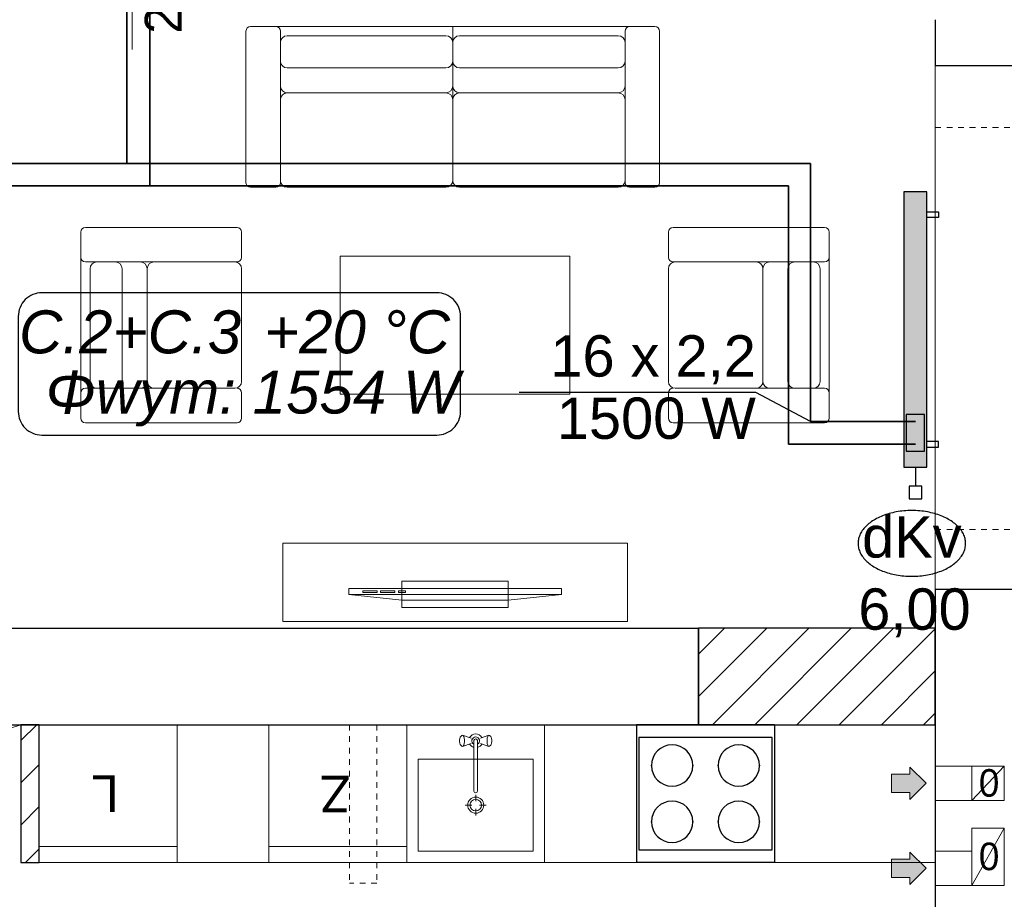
# Model space of a CAD drawing. Extents: x -220425 to -93252, y -20065 to 80294.
# Tile 32 of 103: x -167827 to -163542, y -4705 to -875. Entities that reach past the tile are written whole.
import ezdxf
from ezdxf.lldxf.tags import DXFTag

# ---------------------------------------------------------------- set-up
doc = ezdxf.new("R2010")
doc.units = 0
doc.header["$MEASUREMENT"] = 0
doc.set_wipeout_variables(frame=1)
doc.linetypes.add('Hidden Line', pattern=[50, 25, -25])
for name, color, linetype in [('#kan_san-op', 34, 'Continuous'), ('IS_Opisy_działek_Therm', 252, 'SOLID'), ('IS_Text_Armatury_Therm', 7, 'Continuous'), ('IS_Text_Konstrukcji', 7, 'Continuous')]:
    doc.layers.add(name, color=color, linetype=linetype)
for name, color, linetype, lineweight, true_color in [('Arch drzwi_Nr_Pióra__4', 7, 'Continuous', 9, 0x029e21), ('Arch okna_Nr_Pióra__4', 7, 'Continuous', 9, 0x029e21), ('Arch wyposarzenie_Nr_Pióra__9', 7, 'Continuous', 13, 0x3dad99), ('Arch wyposazenie_Nr_Pióra__9', 7, 'Continuous', 13, 0x3dad99)]:
    doc.layers.add(name, color=color, linetype=linetype, lineweight=lineweight, true_color=true_color)
for name, color, linetype, lineweight in [('Arch kominy_Nr_Pióra__1', 7, 'Continuous', 25), ('Arch kominy_Nr_Pióra__10', 134, 'Continuous', 18), ('Arch kominy_Nr_Pióra__21', 7, 'Continuous', 9), ('Arch wyposazenie_Nr_Pióra__100', 2, 'Continuous', 25), ('Arch ściany nośne_Nr_Pióra__21', 7, 'Continuous', 9), ('Arch ściany nośne_Nr_Pióra__27', 7, 'Continuous', 30), ('INWENT.ŚCIANY_Nr_Pióra__1', 7, 'Continuous', 25), ('INWENT.ŚCIANY_Nr_Pióra__101', 8, 'Continuous', 13), ('IS_Powrót', 5, 'DASH', 35), ('IS_Zasilanie', 1, 'SOLID', 35), ('Istniejące kominy_Nr_Pióra__5', 7, 'Continuous', 13), ('PODKŁAD', 252, 'Continuous', 35)]:
    doc.layers.add(name, color=color, linetype=linetype, lineweight=lineweight)
for name, color, linetype, true_color in [('IS_Armatura_podłączeniowa_grz._dolnozas.', 7, 'SOLID', 0x000000), ('IS_Armatura_Therm', 7, 'SOLID', 0x000000), ('IS_Grafika', 7, 'SOLID', 0x000000), ('IS_Grzejniki_Plan_rzut', 7, 'SOLID', 0x000000)]:
    doc.layers.add(name, color=color, linetype=linetype, true_color=true_color)
doc.styles.add('GENERATED_STYLE_6', font='txt')
doc.styles.get("Standard").update_dxf_attribs({"font": 'txt', "bigfont": 'BIGFONT.SHX'})
tags = doc.linetypes.add('DASH', pattern=[15, 10, -5]).pattern_tags.tags
tags[6:7] = [DXFTag(74, 4), DXFTag(75, 0), DXFTag(340, '0'), DXFTag(46, 0.0), DXFTag(50, 0.0), DXFTag(44, 0.0), DXFTag(45, 0.0)]
tags[4:5] = [DXFTag(74, 4), DXFTag(75, 0), DXFTag(340, '0'), DXFTag(46, 0.0), DXFTag(50, 0.0), DXFTag(44, 0.0), DXFTag(45, 0.0)]
tags = doc.linetypes.add('SOLID', pattern=[10, 10, 0]).pattern_tags.tags
tags[6:7] = [DXFTag(74, 4), DXFTag(75, 0), DXFTag(340, '0'), DXFTag(46, 0.0), DXFTag(50, 0.0), DXFTag(44, 0.0), DXFTag(45, 0.0)]
tags[4:5] = [DXFTag(74, 4), DXFTag(75, 0), DXFTag(340, '0'), DXFTag(46, 0.0), DXFTag(50, 0.0), DXFTag(44, 0.0), DXFTag(45, 0.0)]
pattern_1 = [(45, (0, 0), (-91.92388, 91.92388), [])]

# ---------------------------------------------------------------- blocks, each defined once
blk = doc.blocks.new('parter')
at = {"layer": 'Arch ściany nośne_Nr_Pióra__21', "linetype": 'Continuous'}
h = blk.add_hatch(dxfattribs=at)
h.set_pattern_fill('Common_Brick', color=252, style=0, pattern_type=2)
h.set_pattern_definition(pattern_1)
h.paths.add_polyline_path([(-164872.4, -3945.1), (-163842.4, -3945.1), (-163842.4, -3525.1), (-164872.4, -3525.1)], flags=0)
h = blk.add_hatch(dxfattribs=at)
h.set_pattern_fill('Common_Brick', color=252, style=0, pattern_type=2)
h.set_pattern_definition(pattern_1)
h.paths.add_polyline_path([(-167742.4, -4545.1), (-167742.4, -3945.1), (-167822.4, -3945.1), (-167822.4, -4545.1)], flags=0)
at = {"layer": 'Arch kominy_Nr_Pióra__1', "color": 252, "linetype": 'Continuous'}
for points in [[(-163952.4, -4270.1), (-163952.4, -4130.1), (-163882.4, -4200.1)], [(-163952.4, -4240.1), (-164032.4, -4160.1), (-163952.4, -4160.1)], [(-164032.4, -4240.1), (-164032.4, -4160.1), (-163952.4, -4240.1)], [(-163952.4, -4610.1), (-164032.4, -4530.1), (-163952.4, -4530.1)], [(-164032.4, -4610.1), (-164032.4, -4530.1), (-163952.4, -4610.1)], [(-163952.4, -4640.1), (-163952.4, -4500.1), (-163882.4, -4570.1)]]:
    blk.add_solid(points, dxfattribs=at)
at = {"layer": 'Arch kominy_Nr_Pióra__21', "color": 252, "linetype": 'Continuous'}
for p, q in [((-163952.4, -4130.1), (-163882.4, -4200.1)), ((-163952.4, -4160.1), (-163952.4, -4130.1)), ((-163682.4, -4125.1), (-163842.4, -4125.1)), ((-163842.4, -4125.1), (-163842.4, -4275.1)), ((-164032.4, -4160.1), (-163952.4, -4160.1)), ((-164032.4, -4160.1), (-164032.4, -4240.1)), ((-164032.4, -4240.1), (-163952.4, -4240.1)), ((-163882.4, -4200.1), (-163952.4, -4270.1)), ((-163952.4, -4240.1), (-163952.4, -4270.1)), ((-163682.4, -4275.1), (-163842.4, -4275.1)), ((-163682.4, -4495.1), (-163842.4, -4495.1)), ((-163842.4, -4495.1), (-163842.4, -4645.1)), ((-164032.4, -4530.1), (-163952.4, -4530.1)), ((-164032.4, -4530.1), (-164032.4, -4610.1)), ((-163952.4, -4500.1), (-163882.4, -4570.1)), ((-163952.4, -4530.1), (-163952.4, -4500.1)), ((-163882.4, -4570.1), (-163952.4, -4640.1)), ((-164032.4, -4610.1), (-163952.4, -4610.1)), ((-163952.4, -4610.1), (-163952.4, -4640.1)), ((-163682.4, -4645.1), (-163842.4, -4645.1))]:
    blk.add_line(p, q, dxfattribs=at)
at = {"layer": 'Arch okna_Nr_Pióra__4', "color": 252, "linetype": 'Continuous'}
for p, q in [((-167337.4, -455.1), (-167337.4, -1005.1)), ((-163842.4, -1075.1), (-163842.4, -3355.1))]:
    blk.add_line(p, q, dxfattribs=at)
at = {"layer": 'Arch wyposarzenie_Nr_Pióra__9', "color": 252, "linetype": 'Continuous'}
for p, q in [((-165911.5, -4005.1), (-165912.3, -4011.7)), ((-165912.3, -4011.7), (-165912.3, -4018.6)), ((-165912.3, -4018.6), (-165911.5, -4025.1)), ((-165910, -3999.8), (-165911.5, -4005.1)), ((-165911.5, -4025.1), (-165910, -4030.5)), ((-165907.9, -3996.4), (-165910, -3999.8)), ((-165902.8, -3992.6), (-165907.9, -3996.4)), ((-165900, -3991.1), (-165902.8, -3992.6)), ((-165862.5, -4003.1), (-165900, -3991.1)), ((-165897.2, -3992.6), (-165900, -3991.1)), ((-165862.5, -4027.2), (-165900, -4039.1)), ((-165894.7, -3996.8), (-165897.2, -3992.6)), ((-165892.9, -4003.1), (-165894.7, -3996.8)), ((-165894.7, -4033.5), (-165892.9, -4027.1)), ((-165891.9, -4011), (-165892.9, -4003.1)), ((-165892.9, -4027.1), (-165891.9, -4019.3)), ((-165891.9, -4019.3), (-165891.9, -4011)), ((-165850.3, -4013.8), (-165850.3, -4234)), ((-165834.5, -4234), (-165834.5, -4013.8)), ((-165822.3, -4003.1), (-165784.8, -3991.1)), ((-165822.3, -4027.2), (-165784.8, -4039.1)), ((-165791.9, -4003.1), (-165792.9, -4011)), ((-165792.9, -4011), (-165792.9, -4019.3)), ((-165792.9, -4019.3), (-165791.9, -4027.1)), ((-165790.1, -3996.8), (-165791.9, -4003.1)), ((-165791.9, -4027.1), (-165790.1, -4033.5)), ((-165787.6, -3992.6), (-165790.1, -3996.8)), ((-165784.8, -3991.1), (-165787.6, -3992.6)), ((-165782, -3992.6), (-165784.8, -3991.1)), ((-165782, -3992.6), (-165776.8, -3996.4)), ((-165774.8, -3999.8), (-165776.8, -3996.4)), ((-165773.2, -4005.1), (-165774.8, -3999.8)), ((-165774.8, -4030.5), (-165773.2, -4025.1)), ((-165772.4, -4011.7), (-165773.2, -4005.1)), ((-165773.2, -4025.1), (-165772.4, -4018.6)), ((-165772.4, -4018.6), (-165772.4, -4011.7)), ((-165910, -4030.5), (-165907.9, -4033.9)), ((-165902.8, -4037.7), (-165907.9, -4033.9)), ((-165902.8, -4037.7), (-165900, -4039.1)), ((-165900, -4039.1), (-165897.2, -4037.7)), ((-165897.2, -4037.7), (-165894.7, -4033.5)), ((-165790.1, -4033.5), (-165787.6, -4037.7)), ((-165787.6, -4037.7), (-165784.8, -4039.1)), ((-165784.8, -4039.1), (-165782, -4037.7)), ((-165782, -4037.7), (-165776.8, -4033.9)), ((-165776.8, -4033.9), (-165774.8, -4030.5)), ((-165842.4, -4278.5), (-165842.4, -4249.7)), ((-165859.1, -4295.1), (-165887.9, -4295.1)), ((-165842.4, -4340.6), (-165842.4, -4311.8)), ((-165796.9, -4295.1), (-165825.7, -4295.1))]:
    blk.add_line(p, q, dxfattribs=at)
for radius in [35, 25]:
    blk.add_circle((-165842.4, -4295.1), radius, dxfattribs=at)
for centre, radius, start, end in [((-165842.4, -4015.1), 30, 27.9765, 152.0235), ((-165842.4, -4015.1), 16.8, 298.0549, 241.9451), ((-165842.4, -4015.1), 8, 10, 170), ((-165842.4, -4015.1), 30, 207.9765, 254.7747), ((-165842.4, -4015.1), 30, 285.2253, 332.0235), ((-165842.4, -4234), 7.88, 180, 0)]:
    blk.add_arc(centre, radius, start, end, dxfattribs=at)
at = {"layer": 'Arch wyposazenie_Nr_Pióra__100', "color": 252, "linetype": 'Continuous'}
for p, q in [((-165142.4, -3945.1), (-165142.4, -4545.1)), ((-164542.4, -3945.1), (-165142.4, -3945.1)), ((-164542.4, -3945.1), (-164542.4, -4545.1)), ((-165132.4, -4000.1), (-165132.4, -4490.1)), ((-164552.4, -4000.1), (-165132.4, -4000.1)), ((-164552.4, -4490.1), (-164552.4, -4000.1)), ((-165132.4, -4490.1), (-164552.4, -4490.1)), ((-164542.4, -4545.1), (-165142.4, -4545.1))]:
    blk.add_line(p, q, dxfattribs=at)
for centre, start, end in [((-164987.4, -4122.6), 0, 180), ((-164697.4, -4122.6), 0, 180), ((-164987.4, -4122.6), 180, 0), ((-164697.4, -4122.6), 180, 0), ((-164987.4, -4367.6), 0, 180), ((-164697.4, -4367.6), 0, 180), ((-164987.4, -4367.6), 180, 0), ((-164697.4, -4367.6), 180, 0)]:
    blk.add_arc(centre, 90, start, end, dxfattribs=at)
for p in [(-165077.4, -4122.6), (-164897.4, -4122.6), (-164787.4, -4122.6), (-164607.4, -4122.6), (-165077.4, -4367.6), (-164897.4, -4367.6), (-164787.4, -4367.6), (-164607.4, -4367.6)]:
    blk.add_point(p, dxfattribs=at)
at = {"layer": 'Arch wyposazenie_Nr_Pióra__9', "color": 252, "linetype": 'Continuous'}
for p, q in [((-166842.4, -1585.1), (-166842.4, -925.1)), ((-166822.4, -905.1), (-166712.4, -905.1)), ((-166712.4, -905.1), (-165942.4, -905.1)), ((-166692.4, -925.1), (-166692.4, -1585.1)), ((-165942.4, -905.1), (-165942.4, -975.1)), ((-165172.4, -905.1), (-165942.4, -905.1)), ((-165942.4, -905.1), (-165942.4, -975.1)), ((-165192.4, -925.1), (-165192.4, -1585.1)), ((-165062.4, -905.1), (-165172.4, -905.1)), ((-165042.4, -1585.1), (-165042.4, -925.1)), ((-166692.4, -975.1), (-166692.4, -1163.8)), ((-165972.4, -945.1), (-166662.4, -945.1)), ((-165942.4, -1163.8), (-165942.4, -975.1)), ((-165942.4, -1163.8), (-165942.4, -975.1)), ((-165912.4, -945.1), (-165222.4, -945.1)), ((-165192.4, -975.1), (-165192.4, -1163.8)), ((-166662.4, -1085.1), (-165972.4, -1085.1)), ((-165222.4, -1085.1), (-165912.4, -1085.1)), ((-166662.4, -1193.8), (-165972.4, -1193.8)), ((-166662.4, -1193.8), (-165972.4, -1193.8)), ((-165942.4, -1163.8), (-165942.4, -1223.8)), ((-165942.4, -1163.8), (-165942.4, -1223.8)), ((-165222.4, -1193.8), (-165912.4, -1193.8)), ((-165222.4, -1193.8), (-165912.4, -1193.8)), ((-166692.4, -1575.1), (-166692.4, -1223.8)), ((-165942.4, -1223.8), (-165942.4, -1575.1)), ((-165942.4, -1223.8), (-165942.4, -1575.1)), ((-165192.4, -1575.1), (-165192.4, -1223.8)), ((-166712.4, -1605.1), (-166822.4, -1605.1)), ((-165972.4, -1605.1), (-166662.4, -1605.1)), ((-165912.4, -1605.1), (-165222.4, -1605.1)), ((-165172.4, -1605.1), (-165062.4, -1605.1)), ((-166881.2, -1780.1), (-167541.2, -1780.1)), ((-164983.6, -1780.1), (-164323.6, -1780.1)), ((-167561.2, -1800.1), (-167561.2, -1910.1)), ((-166861.2, -1910.1), (-166861.2, -1800.1)), ((-165003.6, -1910.1), (-165003.6, -1800.1)), ((-164303.6, -1800.1), (-164303.6, -1910.1)), ((-167561.2, -1910.1), (-167561.2, -2500.1)), ((-166432.4, -1905.1), (-166432.4, -2505.1)), ((-165432.4, -1905.1), (-166432.4, -1905.1)), ((-165432.4, -2505.1), (-165432.4, -1905.1)), ((-164303.6, -1910.1), (-164303.6, -2500.1)), ((-167541.2, -1930.1), (-166881.2, -1930.1)), ((-167521.2, -2450.1), (-167521.2, -1960.1)), ((-167491.2, -1930.1), (-167302.5, -1930.1)), ((-167381.2, -1960.1), (-167381.2, -2450.1)), ((-167272.5, -1960.1), (-167272.5, -2450.1)), ((-167272.5, -1960.1), (-167272.5, -2450.1)), ((-166891.2, -1930.1), (-167242.5, -1930.1)), ((-166861.2, -2450.1), (-166861.2, -1960.1)), ((-165003.6, -2450.1), (-165003.6, -1960.1)), ((-164323.6, -1930.1), (-164983.6, -1930.1)), ((-164973.6, -1930.1), (-164622.2, -1930.1)), ((-164592.2, -1960.1), (-164592.2, -2450.1)), ((-164592.2, -1960.1), (-164592.2, -2450.1)), ((-164373.6, -1930.1), (-164562.2, -1930.1)), ((-164483.6, -1960.1), (-164483.6, -2450.1)), ((-164343.6, -2450.1), (-164343.6, -1960.1)), ((-167541.2, -2480.1), (-167491.2, -2480.1)), ((-167302.5, -2480.1), (-167491.2, -2480.1)), ((-167491.2, -2480.1), (-167302.5, -2480.1)), ((-167302.5, -2480.1), (-167242.5, -2480.1)), ((-167302.5, -2480.1), (-167242.5, -2480.1)), ((-166891.2, -2480.1), (-167242.5, -2480.1)), ((-167242.5, -2480.1), (-166891.2, -2480.1)), ((-164973.6, -2480.1), (-164622.2, -2480.1)), ((-164622.2, -2480.1), (-164973.6, -2480.1)), ((-164562.2, -2480.1), (-164622.2, -2480.1)), ((-164562.2, -2480.1), (-164622.2, -2480.1)), ((-164562.2, -2480.1), (-164373.6, -2480.1)), ((-164373.6, -2480.1), (-164562.2, -2480.1)), ((-164323.6, -2480.1), (-164373.6, -2480.1)), ((-167561.2, -2610.1), (-167561.2, -2500.1)), ((-166861.2, -2500.1), (-166861.2, -2610.1)), ((-166432.4, -2505.1), (-165432.4, -2505.1)), ((-165003.6, -2500.1), (-165003.6, -2610.1)), ((-164303.6, -2610.1), (-164303.6, -2500.1)), ((-166881.2, -2630.1), (-167541.2, -2630.1)), ((-164983.6, -2630.1), (-164323.6, -2630.1)), ((-166682.4, -3495.1), (-166682.4, -3155.1)), ((-166682.4, -3155.1), (-165182.4, -3155.1)), ((-165182.4, -3155.1), (-165182.4, -3495.1)), ((-166163.8, -3319.5), (-166163.8, -3435.1)), ((-165701, -3319.5), (-166163.8, -3319.5)), ((-165701, -3435.1), (-165701, -3319.5)), ((-165469.6, -3352.3), (-166395.1, -3352.3)), ((-166395.1, -3352.3), (-166395.1, -3377.3)), ((-166395.1, -3377.3), (-166163.8, -3402.3)), ((-165469.6, -3377.3), (-166395.1, -3377.3)), ((-166333.4, -3362.3), (-166271.7, -3362.3)), ((-166333.4, -3368.6), (-166333.4, -3362.3)), ((-166271.7, -3368.6), (-166333.4, -3368.6)), ((-166271.7, -3362.3), (-166271.7, -3368.6)), ((-166256.3, -3362.3), (-166194.6, -3362.3)), ((-166256.3, -3368.6), (-166256.3, -3362.3)), ((-166194.6, -3368.6), (-166256.3, -3368.6)), ((-166194.6, -3362.3), (-166194.6, -3368.6)), ((-166179.2, -3368.6), (-166179.2, -3362.3)), ((-166179.2, -3362.3), (-166148.3, -3362.3)), ((-166148.3, -3368.6), (-166179.2, -3368.6)), ((-166148.3, -3362.3), (-166148.3, -3368.6)), ((-165701, -3402.3), (-165469.6, -3377.3)), ((-165469.6, -3377.3), (-165469.6, -3352.3)), ((-166163.8, -3402.3), (-165701, -3402.3)), ((-166163.8, -3435.1), (-165701, -3435.1)), ((-165182.4, -3495.1), (-166682.4, -3495.1)), ((-169672.4, -4545.1), (-167822.4, -3945.1)), ((-167742.4, -3945.1), (-167742.4, -4545.1)), ((-167142.4, -3945.1), (-167742.4, -3945.1)), ((-167142.4, -4545.1), (-167142.4, -3945.1)), ((-166742.4, -4545.1), (-166742.4, -3945.1)), ((-166742.4, -3945.1), (-166142.4, -3945.1)), ((-166142.4, -4545.1), (-166142.4, -3945.1)), ((-166142.4, -3945.1), (-166142.4, -4545.1)), ((-166142.4, -3945.1), (-165542.4, -3945.1)), ((-165542.4, -4545.1), (-165542.4, -3945.1)), ((-166142.4, -3995.1), (-166142.4, -4495.1)), ((-166092.4, -4095.1), (-165592.4, -4095.1)), ((-166092.4, -4495.1), (-166092.4, -4095.1)), ((-165592.4, -4095.1), (-165592.4, -4495.1)), ((-167742.4, -4475.1), (-167142.4, -4475.1)), ((-166142.4, -4475.1), (-166742.4, -4475.1)), ((-165592.4, -4495.1), (-166092.4, -4495.1)), ((-167742.4, -4545.1), (-167142.4, -4545.1)), ((-167742.4, -4545.1), (-163842.4, -4545.1)), ((-166142.4, -4545.1), (-166742.4, -4545.1)), ((-166142.4, -4545.1), (-165542.4, -4545.1))]:
    blk.add_line(p, q, dxfattribs=at)
for centre, radius, start, end in [((-166822.4, -925.1), 20, 90, 180), ((-166712.4, -925.1), 20, 0, 90), ((-165172.4, -925.1), 20, 90, 180), ((-165062.4, -925.1), 20, 0, 90), ((-166662.4, -975.1), 30, 90, 180), ((-165972.4, -975.1), 30, 0, 90), ((-165912.4, -975.1), 30, 90, 180), ((-165222.4, -975.1), 30, 0, 90), ((-166662.4, -1055.1), 30, 180, 270), ((-165972.4, -1055.1), 30, 270, 0), ((-165912.4, -1055.1), 30, 180, 270), ((-165222.4, -1055.1), 30, 270, 0), ((-166662.4, -1163.8), 30, 180, 270), ((-166662.4, -1223.8), 30, 90, 180), ((-165972.4, -1163.8), 30, 270, 0), ((-165972.4, -1223.8), 30, 0, 90), ((-165912.4, -1163.8), 30, 180, 270), ((-165912.4, -1223.8), 30, 90, 180), ((-165222.4, -1163.8), 30, 270, 0), ((-165222.4, -1223.8), 30, 0, 90), ((-166822.4, -1585.1), 20, 180, 270), ((-166712.4, -1585.1), 20, 270, 0), ((-166662.4, -1575.1), 30, 180, 270), ((-165972.4, -1575.1), 30, 270, 0), ((-165912.4, -1575.1), 30, 180, 270), ((-165222.4, -1575.1), 30, 270, 0), ((-165172.4, -1585.1), 20, 180, 270), ((-165062.4, -1585.1), 20, 270, 0), ((-167541.2, -1800.1), 20, 90, 180), ((-166881.2, -1800.1), 20, 0, 90), ((-164983.6, -1800.1), 20, 90, 180), ((-164323.6, -1800.1), 20, 0, 90), ((-167541.2, -1910.1), 20, 180, 270), ((-166881.2, -1910.1), 20, 270, 0), ((-164983.6, -1910.1), 20, 180, 270), ((-164323.6, -1910.1), 20, 270, 0), ((-167491.2, -1960.1), 30, 90, 180), ((-167411.2, -1960.1), 30, 0, 90), ((-167302.5, -1960.1), 30, 0, 90), ((-167242.5, -1960.1), 30, 90, 180), ((-166891.2, -1960.1), 30, 0, 90), ((-164973.6, -1960.1), 30, 90, 180), ((-164622.2, -1960.1), 30, 0, 90), ((-164562.2, -1960.1), 30, 90, 180), ((-164453.6, -1960.1), 30, 90, 180), ((-164373.6, -1960.1), 30, 0, 90), ((-167541.2, -2500.1), 20, 90, 180), ((-167491.2, -2450.1), 30, 180, 270), ((-167411.2, -2450.1), 30, 270, 0), ((-167302.5, -2450.1), 30, 270, 0), ((-167242.5, -2450.1), 30, 180, 270), ((-166891.2, -2450.1), 30, 270, 0), ((-166881.2, -2500.1), 20, 0, 90), ((-164973.6, -2450.1), 30, 180, 270), ((-164983.6, -2500.1), 20, 90, 180), ((-164622.2, -2450.1), 30, 270, 0), ((-164562.2, -2450.1), 30, 180, 270), ((-164453.6, -2450.1), 30, 180, 270), ((-164373.6, -2450.1), 30, 270, 0), ((-164323.6, -2500.1), 20, 0, 90), ((-167541.2, -2610.1), 20, 180, 270), ((-166881.2, -2610.1), 20, 270, 0), ((-164983.6, -2610.1), 20, 180, 270), ((-164323.6, -2610.1), 20, 270, 0)]:
    blk.add_arc(centre, radius, start, end, dxfattribs=at)
at = {"layer": 'Arch ściany nośne_Nr_Pióra__27', "color": 252, "linetype": 'Continuous'}
for p, q in [((-164872.4, -3525.1), (-164872.4, -3945.1)), ((-163842.4, -3525.1), (-164872.4, -3525.1)), ((-163842.4, -3945.1), (-163842.4, -3525.1)), ((-167822.4, -3945.1), (-167822.4, -4545.1)), ((-167742.4, -3945.1), (-167822.4, -3945.1)), ((-167742.4, -4545.1), (-167742.4, -3945.1)), ((-164872.4, -3945.1), (-163842.4, -3945.1)), ((-167822.4, -4545.1), (-167742.4, -4545.1))]:
    blk.add_line(p, q, dxfattribs=at)
at = {"layer": 'INWENT.ŚCIANY_Nr_Pióra__1', "color": 252, "linetype": 'Continuous'}
for p, q in [((-163842.4, -875.1), (-163842.4, -1075.1)), ((-163842.4, -1075.1), (-163422.4, -1075.1)), ((-163842.4, -3355.1), (-163842.4, -3545.1)), ((-163842.4, -3355.1), (-163422.4, -3355.1)), ((-170792.4, -3525.1), (-164872.4, -3525.1)), ((-164872.4, -3945.1), (-164872.4, -3525.1)), ((-163842.4, -3545.1), (-163842.4, -3945.1)), ((-170792.4, -3945.1), (-164872.4, -3945.1)), ((-163842.4, -3945.1), (-163842.4, -9595.1))]:
    blk.add_line(p, q, dxfattribs=at)
at = {"layer": 'INWENT.ŚCIANY_Nr_Pióra__101', "color": 252, "linetype": 'Hidden Line'}
for p, q in [((-163842.4, -1075.1), (-163842.4, -1345.1)), ((-163842.4, -1345.1), (-163302.4, -1345.1)), ((-163842.4, -3095.1), (-163302.4, -3095.1)), ((-163842.4, -3095.1), (-163842.4, -3355.1)), ((-166392.4, -3945.1), (-166392.4, -4635.1)), ((-166272.4, -3945.1), (-166272.4, -4635.1)), ((-166272.4, -4635.1), (-166392.4, -4635.1))]:
    blk.add_line(p, q, dxfattribs=at)
at = {"layer": 'Istniejące kominy_Nr_Pióra__5', "color": 252, "linetype": 'Continuous'}
for p, q in [((-163682.4, -4125.1), (-163842.4, -4125.1)), ((-163682.4, -4275.1), (-163682.4, -4125.1)), ((-163542.4, -4125.1), (-163682.4, -4125.1)), ((-163682.4, -4275.1), (-163542.4, -4125.1)), ((-163542.4, -4275.1), (-163542.4, -4125.1)), ((-163682.4, -4275.1), (-163842.4, -4275.1)), ((-163542.4, -4275.1), (-163682.4, -4275.1)), ((-163682.4, -4645.1), (-163542.4, -4395.1)), ((-163542.4, -4395.1), (-163682.4, -4395.1)), ((-163682.4, -4645.1), (-163682.4, -4395.1)), ((-163542.4, -4645.1), (-163542.4, -4395.1)), ((-163682.4, -4495.1), (-163842.4, -4495.1)), ((-163682.4, -4645.1), (-163842.4, -4645.1)), ((-163542.4, -4645.1), (-163682.4, -4645.1))]:
    blk.add_line(p, q, dxfattribs=at)
at = {"layer": 'Arch drzwi_Nr_Pióra__4', "color": 252, "linetype": 'Continuous', "style": 'GENERATED_STYLE_6'}
blk.add_text('200', height=160, rotation=90, dxfattribs=at).set_placement((-167122.9, -935.9))
at = {"layer": 'Arch kominy_Nr_Pióra__10', "color": 252, "linetype": 'Continuous', "style": 'GENERATED_STYLE_6'}
for p in [(-163652.4, -4258.3), (-163652.4, -4578.3)]:
    blk.add_text('0', height=120, dxfattribs=at).set_placement(p)
at = {"layer": 'Arch wyposazenie_Nr_Pióra__9', "color": 252, "linetype": 'Continuous', "style": 'GENERATED_STYLE_6'}
for s, p in [('L', (-167396.7, -4165.5)), ('Z', (-166389, -4166.9))]:
    blk.add_text(s, height=160, rotation=180, dxfattribs=at).set_placement(p)

msp = doc.modelspace()

# ---------------------------------------------------------------- hatches: boundary and pattern name
at = {"layer": 'IS_Grzejniki_Plan_rzut', "ltscale": 10}
msp.add_hatch(color=1, dxfattribs=at).paths.add_polyline_path([(-163878.5, -2824), (-163878.5, -1624), (-163978.5, -1624), (-163978.5, -2824)])

# ---------------------------------------------------------------- linework, layer by layer
at = {"layer": 'IS_Armatura_podłączeniowa_grz._dolnozas.', "ltscale": 10}
for p, q in [((-163888.5, -2594), (-163968.5, -2594)), ((-163968.5, -2594), (-163968.5, -2754)), ((-163888.5, -2754), (-163888.5, -2594)), ((-163968.5, -2754), (-163888.5, -2754)), ((-163888.5, -2754), (-163888.5, -2754))]:
    msp.add_line(p, q, dxfattribs=at)
at = {"layer": 'IS_Armatura_Therm', "ltscale": 10}
for p, q in [((-163928.5, -2824), (-163928.5, -2906.5)), ((-163956, -2906.5), (-163956, -2961.5)), ((-163901, -2906.5), (-163956, -2906.5)), ((-163901, -2961.5), (-163901, -2906.5)), ((-163956, -2961.5), (-163901, -2961.5))]:
    msp.add_line(p, q, dxfattribs=at)
at = {"layer": 'IS_Grafika', "ltscale": 10}
for points, knots in [([(-163944, -3012.4), (-163955.5, -3012.4), (-163978.2, -3013.4), (-164011.3, -3017.9), (-164042.4, -3025.1), (-164071.2, -3034.8), (-164097.4, -3046.8), (-164120.6, -3060.8), (-164140.5, -3076.8), (-164156.7, -3094.4), (-164168.9, -3113.6), (-164176.5, -3134.2), (-164178.2, -3148.5), (-164178.2, -3155.6)], [0, 0, 0, 0, 34.648369, 67.991431, 99.921928, 130.327175, 159.10543, 186.187277, 211.564815, 235.331895, 257.736797, 279.240448, 300.554985, 300.554985, 300.554985, 300.554985]), ([(-163709.8, -3155.6), (-163709.8, -3148.5), (-163711.5, -3134.2), (-163719.1, -3113.6), (-163731.3, -3094.4), (-163747.5, -3076.8), (-163767.4, -3060.8), (-163790.6, -3046.8), (-163816.8, -3034.8), (-163845.6, -3025.1), (-163876.7, -3017.9), (-163909.8, -3013.4), (-163932.5, -3012.4), (-163944, -3012.4)], [0, 0, 0, 0, 21.314537, 42.818188, 65.223089, 88.99017, 114.367708, 141.449554, 170.227809, 200.633057, 232.563554, 265.906616, 300.554985, 300.554985, 300.554985, 300.554985]), ([(-164178.2, -3155.6), (-164178.2, -3162.7), (-164176.5, -3177), (-164168.9, -3197.6), (-164156.7, -3216.8), (-164140.5, -3234.4), (-164120.6, -3250.4), (-164097.4, -3264.4), (-164071.2, -3276.4), (-164042.4, -3286.1), (-164011.3, -3293.3), (-163978.2, -3297.8), (-163955.5, -3298.8), (-163944, -3298.8)], [0, 0, 0, 0, 21.314537, 42.818188, 65.223089, 88.99017, 114.367708, 141.449554, 170.227809, 200.633057, 232.563554, 265.906616, 300.554985, 300.554985, 300.554985, 300.554985]), ([(-163944, -3298.8), (-163932.5, -3298.8), (-163909.8, -3297.8), (-163876.7, -3293.3), (-163845.6, -3286.1), (-163816.8, -3276.4), (-163790.6, -3264.4), (-163767.4, -3250.4), (-163747.5, -3234.4), (-163731.3, -3216.8), (-163719.1, -3197.6), (-163711.5, -3177), (-163709.8, -3162.7), (-163709.8, -3155.6)], [0, 0, 0, 0, 34.648369, 67.991431, 99.921928, 130.327175, 159.10543, 186.187277, 211.564815, 235.331895, 257.736797, 279.240448, 300.554985, 300.554985, 300.554985, 300.554985])]:
    msp.add_open_spline(points, degree=3, knots=knots, dxfattribs=at)
at = {"layer": 'IS_Grzejniki_Plan_rzut', "color": 1, "ltscale": 10}
for p, q in [((-163878.5, -1624), (-163978.5, -1624)), ((-163978.5, -1624), (-163978.5, -2824)), ((-163878.5, -2824), (-163878.5, -1624)), ((-163878.5, -1711.5), (-163828.5, -1711.5)), ((-163828.5, -1711.5), (-163828.5, -1736.5)), ((-163828.5, -1736.5), (-163878.5, -1736.5)), ((-163828.5, -2711.5), (-163878.5, -2711.5)), ((-163878.5, -2736.5), (-163828.5, -2736.5)), ((-163828.5, -2736.5), (-163828.5, -2711.5)), ((-163978.5, -2824), (-163878.5, -2824)), ((-163878.5, -2824), (-163878.5, -2824))]:
    msp.add_line(p, q, dxfattribs=at)
at = {"layer": 'IS_Opisy_działek_Therm', "color": 18, "ltscale": 10, "true_color": 0x000000}
for p, q in [((-164622.9, -2498.7), (-165652.9, -2498.7)), ((-164385, -2624), (-164622.9, -2498.7))]:
    msp.add_line(p, q, dxfattribs=at)
at = {"layer": 'IS_Powrót', "ltscale": 10}
for p, q in [((-167260.6, 1786), (-167260.6, -1598.4)), ((-170444.2, -1598.4), (-167260.6, -1598.4)), ((-167260.6, -1598.4), (-164480.3, -1598.4)), ((-164480.3, -1598.4), (-164480.3, -2724)), ((-164480.3, -2724), (-163928.5, -2724))]:
    msp.add_line(p, q, dxfattribs=at)
at = {"layer": 'IS_Text_Konstrukcji', "color": 18, "linetype": 'SOLID', "ltscale": 10, "true_color": 0x000000}
msp.add_lwpolyline([(-167730.4, -2683.9), (-166012, -2683.9, 0.414214), (-165908.7, -2580.6), (-165908.7, -2167.2, 0.414214), (-166012, -2063.9), (-167730.4, -2063.9, 0.414214), (-167833.7, -2167.2), (-167833.7, -2580.6, 0.414214), (-167730.4, -2683.9)], format="xyb", dxfattribs=at)
at = {"layer": 'IS_Zasilanie', "ltscale": 10}
for p, q in [((-167360.6, 1886), (-167360.6, -1501.3)), ((-170349, -1501.3), (-167360.6, -1501.3)), ((-167360.6, -1501.3), (-164385, -1501.3)), ((-164385, -1501.3), (-164385, -2624)), ((-164385, -2624), (-163928.5, -2624))]:
    msp.add_line(p, q, dxfattribs=at)

# ---------------------------------------------------------------- block references
at = {"layer": 'PODKŁAD'}
msp.add_blockref('parter', (0, 0), dxfattribs=at)
msp.add_blockref('parter', (0, 0), dxfattribs=at)

# ---------------------------------------------------------------- texts
at = {"layer": 'IS_Grafika', "ltscale": 10, "insert": (-163944, -3037.2), "char_height": 180, "attachment_point": 2}
msp.add_mtext('\\fArial|b0|i0;dKv', dxfattribs=at)
at = {"layer": 'IS_Opisy_działek_Therm', "color": 18, "ltscale": 10, "true_color": 0x000000, "char_height": 180}
for s, insert, attachment_point in [('\\fArial|b0|i0;16 x 2,2', (-164622.9, -2462.7), 9), ('\\fArial|b0|i0;1500 W', (-164622.9, -2520.3), 3)]:
    msp.add_mtext(s, dxfattribs=dict(at, insert=insert, attachment_point=attachment_point))
at = {"layer": 'IS_Text_Armatury_Therm', "color": 18, "linetype": 'SOLID', "ltscale": 10, "true_color": 0x000000, "insert": (-163687.8, -3564.9), "char_height": 180, "attachment_point": 9}
msp.add_mtext('\\fArial|b0|i0;6,00  ', dxfattribs=at)
at = {"layer": 'IS_Text_Konstrukcji', "color": 18, "linetype": 'SOLID', "ltscale": 10, "true_color": 0x000000, "char_height": 187.2}
for s, insert, attachment_point in [('\\fArial|b0|i1;C.2+C.3', (-166863.7, -2330.7), 9), ('\\fArial|b0|i1;+20 °C', (-166763.7, -2330.7), 7), ('\\fArial|b0|i1;Φwym: 1554 W', (-166813.7, -2402.7), 2)]:
    msp.add_mtext(s, dxfattribs=dict(at, insert=insert, attachment_point=attachment_point))

# ---------------------------------------------------------------- next in the draw order: wipeouts: each hides what was drawn before it
at = {"ltscale": 10}
msp.add_wipeout([(-200770.3, 11108.9), (-158770.3, 11108.9), (-159380.3, 10498.9), (-198285.2, 10498.9), (-198285.2, -17981.1), (-159380.3, -17981.1), (-158770.3, -18591.1), (-200770.3, -18591.1)], dxfattribs=at).dxf.layer = '#kan_san-op'

doc.saveas('drawing.dxf')
